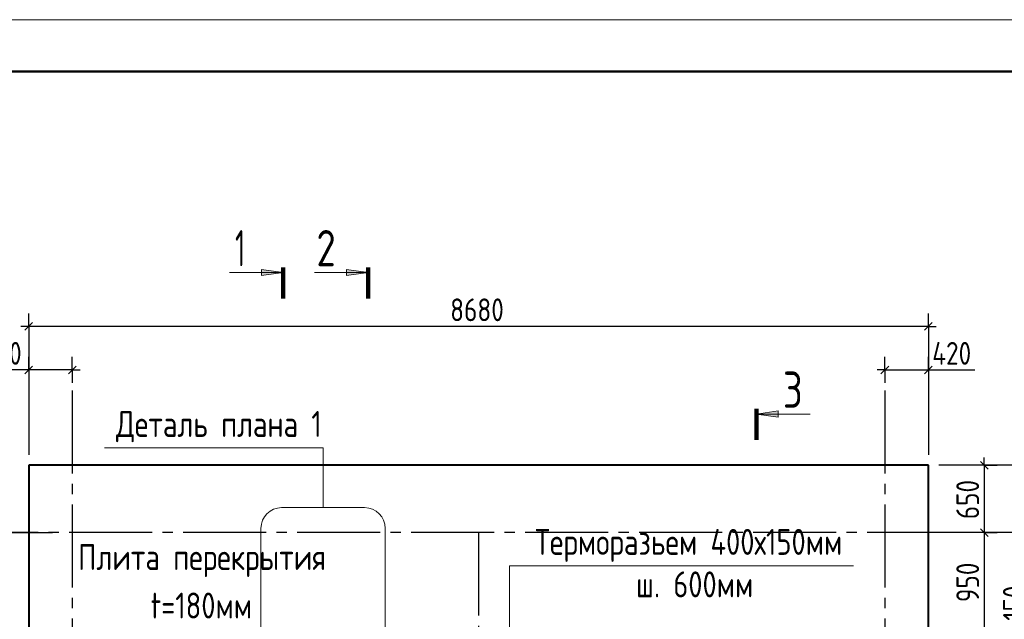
# Model space of a CAD drawing. Header units: millimetres. Extents: x 40580 to 1168286, y -220995 to 81020.
# Tile 9 of 194: x 220751 to 230251, y -104455 to -98668. Entities that reach past the tile are written whole.
import ezdxf

# ---------------------------------------------------------------- set-up
doc = ezdxf.new("R2010")
doc.units = ezdxf.units.MM
doc.linetypes.add('______5', pattern=[1100, 800, -100, 100, -100])
doc.linetypes.add('CENTER', pattern=[2, 1.25, -0.25, 0.25, -0.25])
for name, color, linetype, lineweight in [('Standard', 7, 'Continuous', 25), ('ОСИ', 7, 'CENTER', 15), ('Основная', 7, 'Continuous', 40), ('Примечания', 7, 'Continuous', 13), ('Узлы символ', 7, 'Continuous', 25)]:
    doc.layers.add(name, color=color, linetype=linetype, lineweight=lineweight)
doc.layers.add('Размерная выноска', color=7, linetype='Continuous')
doc.layers.add('Тонкие', color=7, linetype='Continuous')
doc.styles.add('GOST 2.304', font='isocpeur.ttf', dxfattribs={"width": 0.8})
doc.styles.add('GOST 2.304-81', font='txt')
doc.styles.add('ISOCPEUR', font='isocpeur.ttf')

msp = doc.modelspace()

# ---------------------------------------------------------------- hatches: boundary and pattern name
at = {"layer": 'Узлы символ', "linetype": 'Continuous', "lineweight": 13, "transparency": 33554687}
for points in [[(223083, -101078.8), (223293, -101108.8), (223083, -101138.8)], [(223903, -101078.8), (224113, -101108.8), (223903, -101138.8)], [(228070.3, -102504.2), (227860.3, -102474.2), (228070.3, -102444.2)]]:
    msp.add_hatch(color=7, dxfattribs=at).paths.add_polyline_path(points, flags=16)

# ---------------------------------------------------------------- linework, layer by layer
at = {"layer": 'Standard', "color": 251, "linetype": 'Continuous', "lineweight": -3, "true_color": 0x656565, "transparency": 33554687}
for p, q in [((220838.3, -101628.4), (220838.3, -101503.4)), ((229518.3, -101628.4), (229518.3, -101503.4)), ((220838.3, -101628.4), (220838.3, -101753.4)), ((220838.3, -101628.4), (220838.3, -102868.4)), ((229518.3, -101628.4), (229518.3, -101753.4)), ((229518.3, -101628.4), (229518.3, -102868.4)), ((220838.3, -102048.4), (220838.3, -101923.4)), ((221258.3, -102048.4), (221258.3, -101923.4)), ((229098.3, -102048.4), (229098.3, -101923.4)), ((229518.3, -102048.4), (229518.3, -101923.4)), ((220838.3, -102048.4), (220838.3, -102173.4)), ((220838.3, -102048.4), (220838.3, -102868.4)), ((221258.3, -102048.4), (221258.3, -102173.4)), ((221258.3, -102048.4), (221258.3, -102048.4)), ((229098.3, -102048.4), (229098.3, -102173.4)), ((229098.3, -102048.4), (229098.3, -102048.4)), ((229518.3, -102048.4), (229518.3, -102173.4)), ((229518.3, -102048.4), (229518.3, -102868.4)), ((230888.3, -102968.4), (229618.3, -102968.4)), ((230058.3, -102968.4), (229618.3, -102968.4)), ((230058.3, -102968.4), (229933.3, -102968.4)), ((230058.3, -102968.4), (230183.3, -102968.4)), ((220168.3, -103618.4), (221068.3, -103618.4)), ((230058.3, -103618.4), (229933.3, -103618.4)), ((230058.3, -103618.4), (230183.3, -103618.4))]:
    msp.add_line(p, q, dxfattribs=at)
at = {"layer": 'Standard', "color": 7, "linetype": 'Continuous', "lineweight": -3, "transparency": 33554687}
for p, q in [((220838.3, -101628.4), (220763.3, -101628.4)), ((229518.3, -101628.4), (220838.3, -101628.4)), ((229518.3, -101628.4), (229593.3, -101628.4)), ((220838.3, -102048.4), (220763.3, -102048.4)), ((221258.3, -102048.4), (220838.3, -102048.4)), ((221258.3, -102048.4), (221333.3, -102048.4)), ((229098.3, -102048.4), (229023.3, -102048.4)), ((229098.3, -102048.4), (229518.3, -102048.4)), ((229518.3, -102048.4), (229593.3, -102048.4)), ((230058.3, -102968.4), (230058.3, -102893.4))]:
    msp.add_line(p, q, dxfattribs=at)
at = {"layer": 'Standard', "color": 7, "linetype": 'Continuous', "lineweight": 25, "transparency": 33554687}
for p, q in [((220875.8, -101590.9), (220800.8, -101665.9)), ((229555.8, -101590.9), (229480.8, -101665.9)), ((220875.8, -102010.9), (220800.8, -102085.9)), ((221295.8, -102010.9), (221220.8, -102085.9)), ((229060.8, -102085.9), (229135.8, -102010.9)), ((229480.8, -102085.9), (229555.8, -102010.9)), ((230020.8, -102930.9), (230095.8, -103005.9)), ((230020.8, -103580.9), (230095.8, -103655.9))]:
    msp.add_line(p, q, dxfattribs=at)
at = {"layer": 'Standard', "color": 7, "linetype": 'Continuous', "lineweight": 13, "transparency": 33554687}
msp.add_lwpolyline([(215068.3, -128368.4), (257068.3, -128368.4), (257068.3, -98668.4), (215068.3, -98668.4), (215068.3, -128368.4)], close=True, dxfattribs=at)
at = {"layer": 'Standard', "color": 7, "linetype": 'Continuous', "lineweight": 50, "transparency": 33554687}
msp.add_lwpolyline([(217068.3, -99168.4), (256568.3, -99168.4), (256568.3, -127868.4), (217068.3, -127868.4), (217068.3, -99168.4)], close=True, dxfattribs=at)
at = {"layer": 'Standard', "color": 7, "linetype": 'Continuous', "lineweight": -3, "transparency": 33554687}
for points in [[(230058.3, -102968.4), (230058.3, -103591.8), (230058.3, -103591.8), (230058.3, -103618.4)], [(230058.3, -103618.4), (230058.3, -103683.8), (230058.3, -103683.8), (230058.3, -103766.2), (230058.3, -103766.2), (230058.3, -104568.4)]]:
    msp.add_lwpolyline(points, dxfattribs=at)
at = {"layer": 'Standard', "color": 251, "linetype": 'Continuous', "lineweight": -3, "true_color": 0x656565, "transparency": 33554687}
msp.add_lwpolyline([(230058.3, -103618.4), (230041.3, -103618.4), (230041.3, -103618.4), (230041.3, -103618.4), (230041.3, -103618.4), (230029.1, -103618.4), (230029.1, -103618.4), (230024.1, -103618.4), (230024.1, -103618.4), (229717.9, -103618.4)], dxfattribs=at)
at = {"layer": 'ОСИ', "color": 8, "linetype": '______5', "lineweight": -3, "transparency": 33554687}
for p, q in [((221258.3, -102248.4), (221258.3, -113118.4)), ((229098.3, -102248.4), (229098.3, -113118.4)), ((250628.3, -103618.4), (218768.3, -103618.4)), ((225178.3, -103618.4), (225178.3, -113118.4))]:
    msp.add_line(p, q, dxfattribs=at)
at = {"layer": 'Основная', "transparency": 33554687}
for p, q in [((229518.3, -102968.4), (220838.3, -102968.4)), ((220838.3, -102968.4), (220838.3, -104568.4)), ((229518.3, -104568.4), (229518.3, -102968.4))]:
    msp.add_line(p, q, dxfattribs=at)
at = {"layer": 'Примечания', "color": 7, "linetype": 'Continuous', "lineweight": 13, "transparency": 33554687}
for p, q in [((224078.3, -103377.7), (223278.3, -103377.7)), ((223078.3, -103577.7), (223078.3, -105177.7)), ((224278.3, -105177.7), (224278.3, -103577.7))]:
    msp.add_line(p, q, dxfattribs=at)
for points in [[(221567.5, -102801.6), (223678.3, -102801.6), (223678.3, -103377.7)], [(228797.6, -103938), (225478.3, -103938), (225478.3, -104568.4)]]:
    msp.add_lwpolyline(points, dxfattribs=at)
for centre, start, end in [((223278.3, -103577.7), 90, 180), ((224078.3, -103577.7), 0, 90)]:
    msp.add_arc(centre, 200, start, end, dxfattribs=at)
at = {"layer": 'Размерная выноска', "color": 7, "linetype": 'Continuous', "lineweight": 25, "transparency": 33554687}
for p, q in [((220838.3, -102048.4), (220388.3, -102048.4)), ((229518.3, -102048.4), (229968.3, -102048.4))]:
    msp.add_line(p, q, dxfattribs=at)
at = {"layer": 'Тонкие', "lineweight": 100}
for p, q in [((223293, -101358.8), (223293, -101058.8)), ((224113, -101358.8), (224113, -101058.8)), ((227860.3, -102724.2), (227860.3, -102424.2))]:
    msp.add_line(p, q, dxfattribs=at)
at = {"layer": 'Узлы символ', "color": 7, "linetype": 'Continuous', "lineweight": 13, "transparency": 33554687}
for p, q in [((223083, -101138.8), (223083, -101078.8)), ((223083, -101078.8), (223293, -101108.8)), ((223903, -101138.8), (223903, -101078.8)), ((223903, -101078.8), (224113, -101108.8)), ((223293, -101108.8), (222773.8, -101108.8)), ((223083, -101108.8), (223068, -101108.8)), ((223293, -101108.8), (223083, -101138.8)), ((223293, -101108.8), (223293, -101108.8)), ((223293, -101108.8), (223293, -101108.8)), ((223293, -101108.8), (223293, -101108.8)), ((224113, -101108.8), (223593.8, -101108.8)), ((223903, -101108.8), (223888, -101108.8)), ((224113, -101108.8), (223903, -101138.8)), ((224113, -101108.8), (224113, -101108.8)), ((224113, -101108.8), (224113, -101108.8)), ((224113, -101108.8), (224113, -101108.8)), ((227860.3, -102474.2), (228070.3, -102444.2)), ((227860.3, -102474.2), (228379.5, -102474.2)), ((227860.3, -102474.2), (227860.3, -102474.2)), ((227860.3, -102474.2), (227860.3, -102474.2)), ((227860.3, -102474.2), (227860.3, -102474.2)), ((228070.3, -102504.2), (227860.3, -102474.2)), ((228070.3, -102444.2), (228070.3, -102504.2)), ((228070.3, -102474.2), (228085.3, -102474.2))]:
    msp.add_line(p, q, dxfattribs=at)

# ---------------------------------------------------------------- texts
at = {"layer": 'Standard', "color": 7, "linetype": 'Continuous', "lineweight": 25, "transparency": 33554687, "char_height": 220, "attachment_point": 7, "style": 'GOST 2.304-81'}
for s, insert, width in [('8680', (224904.6, -101578.4), 672.628), ('420', (220394.2, -101998.4), 531.973), ('420', (229555.8, -101998.4), 531.973)]:
    msp.add_mtext(s, dxfattribs=dict(at, insert=insert, width=width))
at = {"layer": 'Standard', "color": 7, "linetype": 'Continuous', "lineweight": 25, "transparency": 33554687, "char_height": 220, "attachment_point": 7, "rotation": 90, "style": 'GOST 2.304-81'}
for s, insert, width in [('650', (230008.3, -103488.9), 516.39), ('950', (230008.3, -104288.9), 516.39), ('150', (230458.3, -104468.4), 469.509)]:
    msp.add_mtext(s, dxfattribs=dict(at, insert=insert, width=width))
at = {"layer": 'Примечания', "color": 7, "linetype": 'Continuous', "lineweight": 25, "transparency": 33554687, "char_height": 250, "attachment_point": 7, "style": 'GOST 2.304'}
for s, insert, width in [('Деталь\\~плана\\~1', (221680.9, -102746.7), 2096.869), ('Терморазьем\\~400х150мм', (225724.3, -103901.2), 3189.087), ('ш.\\~600мм', (226697.6, -104243), 1279.431)]:
    msp.add_mtext(s, dxfattribs=dict(at, insert=insert, width=width))
at = {"layer": 'Примечания', "color": 251, "linetype": 'Continuous', "lineweight": 25, "true_color": 0x656565, "transparency": 33554687, "char_height": 250, "attachment_point": 7, "style": 'GOST 2.304'}
for s, insert, width in [('Плита\\~перекрытия', (221314.3, -104047.3), 2505.591), ('t=180мм', (222014.3, -104447.3), 1101.709)]:
    msp.add_mtext(s, dxfattribs=dict(at, insert=insert, width=width))
at = {"layer": 'Узлы символ', "color": 7, "linetype": 'Continuous', "lineweight": -3, "transparency": 33554687, "char_height": 350, "attachment_point": 7, "style": 'ISOCPEUR'}
for s, insert, width in [('\\W0.56;1', (222828.9, -101048.6), 272.213), ('\\W0.78;2', (223613.9, -101048.6), 381.312), ('\\W0.78;3', (228114.4, -102414.1), 381.303)]:
    msp.add_mtext(s, dxfattribs=dict(at, insert=insert, width=width))

doc.saveas('drawing.dxf')
